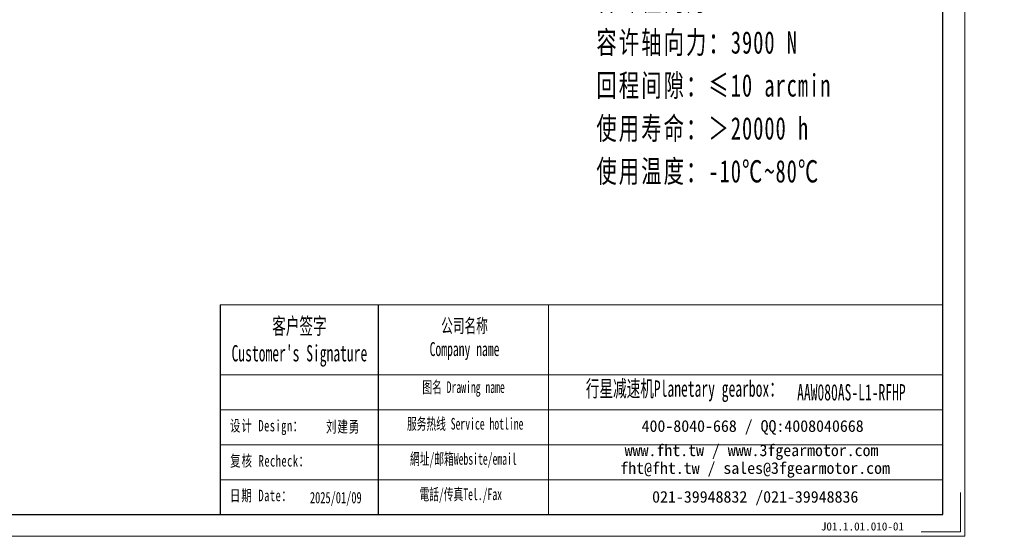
# Model space of a CAD drawing. Header units: millimetres. Extents: x -15 to 590, y -8 to 408.
# Tile 5 of 6: x 274 to 590, y -8 to 158. Entities that reach past the tile are written whole.
import ezdxf

# ---------------------------------------------------------------- set-up
doc = ezdxf.new("R2010")
doc.units = ezdxf.units.MM
doc.layers.add('6文字层', color=3, linetype='Continuous')
doc.layers.add('7标注层', color=4, linetype='Continuous')
for name, color, linetype, lineweight in [('SLD-0', 7, 'Continuous', 18), ('图框_外框线', 7, 'Continuous', 18), ('尺寸线层', 3, 'Continuous', 18)]:
    doc.layers.add(name, color=color, linetype=linetype, lineweight=lineweight)
doc.styles.add('SLDTEXTSTYLE4', font='SimSun.ttf', dxfattribs={"width": 0.611111})
doc.styles.get("Standard").update_dxf_attribs({"font": 'SimSun.ttf'})
doc.styles.add('标准', font='txt', dxfattribs={"width": 0.667})
doc.styles.add('样式 1', font='SimSun.ttf')

msp = doc.modelspace()

# ---------------------------------------------------------------- linework, layer by layer
msp.add_line((388.89264, 65.90428), (388.89264, -1.48595))
at = {"layer": '7标注层', "color": 0}
msp.add_line((338.05724, 65.90428), (338.05724, -1.47442), dxfattribs=at)
at = {"layer": '图框_外框线'}
for p, q in [((338.05724, 65.90428), (388.89264, 65.90428)), ((388.89264, 65.90428), (388.89264, -1.47442)), ((388.89264, 65.90428), (570.38961, 65.90428)), ((443.66435, 65.90428), (443.66435, -1.47442)), ((338.05724, 43.41995), (388.89264, 43.41995)), ((388.89264, 43.41995), (570.38961, 43.41995)), ((338.05724, 32.17779), (570.38961, 32.17779)), ((338.05724, 20.93563), (570.38961, 20.93563)), ((338.05724, 9.69346), (570.38961, 9.69346))]:
    msp.add_line(p, q, dxfattribs=at)
at = {"layer": '图框_外框线', "color": 3}
msp.add_lwpolyline([(-12.15325, -8.49301), (577.4082, -8.49301), (577.4082, 408.41115), (-12.15325, 408.41115)], close=True, dxfattribs=at)
at = {"layer": '图框_外框线', "color": 3, "lineweight": 25}
msp.add_lwpolyline([(22.93969, -1.47442), (570.38961, -1.47442), (570.38961, 401.39257), (22.93969, 401.39257)], close=True, dxfattribs=at)
at = {"layer": '图框_外框线', "color": 3}
msp.add_lwpolyline([(576.00448, 5.54416), (576.00448, -7.0893), (563.37102, -7.0893)], dxfattribs=at)

# ---------------------------------------------------------------- texts
at = {"layer": '6文字层', "insert": (531.15404, -4.0032), "char_height": 2.6177155, "width": 45.343464, "attachment_point": 1, "style": '样式 1'}
msp.add_mtext('J01.1.01.010-01', dxfattribs=at)
at = {"layer": 'SLD-0', "color": 1, "attachment_point": 2}
for s, insert, char_height, width, style in [("{\\fSimSun|b1|i0|c134|p2;客户签字\\PCustomer's Signature}", (363.56256, 61.74459), 5.2463425, 65.2650422, 'SLDTEXTSTYLE4'), ('{\\fSimSun|b1|i0|c134|p2;公司名称\\PCompany name}', (416.62588, 61.46609), 4.496865, 58.2203617, 'SLDTEXTSTYLE4'), ('{\\fSimSun|b1|i0|c134|p2;图名 Drawing name}', (416.31849, 41.34762), 3.7473875, 47.9241563, 'SLDTEXTSTYLE4'), ('{\\fSimSun|b1|i0|c134|p2;  \\H1.1667x;行星减速机Planetary gearbox\\fSimSun|b0|i0|c134|p2;：}', (485.40393, 41.63668), 4.496865, 70.7250747, 'SLDTEXTSTYLE4'), ('\\pt26.23171;AAW080AS-L1-RFHP', (540.96077, 40.44274), 5.2463425, 38.1801526, 'SLDTEXTSTYLE4'), ('{\\fNSimSun|b0|i0|c134|p49;\\T1.1;设计 \\fNSimSun|b0|i0|c0|p49;Design\\fNSimSun|b0|i0|c134|p49;：}', (353.13503, 28.91463), 3.6648017, 33.4771374, '标准'), ('{\\fSimSun|b0|i0|c134|p2;\\T1.1;刘建勇}', (377.61702, 28.56603), 3.6648017, 33.4771374, '标准'), ('{\\fSimSun|b1|i0|c134|p2;服务热线 Service hotline}', (416.8499, 29.56403), 3.7473875, 53.392114, 'SLDTEXTSTYLE4'), ('{\\fNSimSun|b0|i0|c134|p49;\\T1.1;复核 \\fNSimSun|b0|i0|c0|p49;Recheck\\fNSimSun|b0|i0|c134|p49;：}', (354.12306, 17.61175), 3.6648017, 33.4771374, '标准'), ('{\\fSimSun|b1|i0|c134|p2;網址/邮箱Website/email}', (416.2664, 18.27374), 3.7473875, 55.5761652, 'SLDTEXTSTYLE4'), ('{\\fNSimSun|b0|i0|c134|p49;\\T1.1;日期 Date：}', (351.32153, 6.46698), 3.6648017, 33.4771374, '标准'), ('{\\fSimSun|b1|i0|c134|p2;電話/传真Tel./Fax}', (415.42681, 6.89542), 3.7473875, 56.2445836, 'SLDTEXTSTYLE4'), ('{\\fNSimSun|b0|i0|c134|p49;2025/01/09}', (375.2542, 5.78552), 3.6648017, 33.4771374, '标准')]:
    msp.add_mtext(s, dxfattribs=dict(at, insert=insert, char_height=char_height, width=width, style=style))
at = {"layer": 'SLD-0', "color": 1, "char_height": 3.7473875, "attachment_point": 2}
for s, insert, width in [('{\\fSimSun|b1|i0|c134|p2;400-8040-668 / QQ:4008040668}', (509.22442, 28.848), 109.1067216), ('{\\fSimSun|b1|i0|c134|p2;www.fht.tw / www.3fgearmotor.com }', (508.87889, 21.04269), 109.2295456), ('\\pt44.96865;{\\fSimSun|b1|i0|c134|p2;fht@fht.tw / sales@3fgearmotor.com }', (510.02094, 15.33641), 109.2295456), ('{\\fSimSun|b1|i0|c134|p2;021-39948832 /021-39948836 }', (510.06013, 6.07609), 83.405021)]:
    msp.add_mtext(s, dxfattribs=dict(at, insert=insert, width=width))
at = {"layer": '尺寸线层', "insert": (458.98801, 236.77482), "char_height": 4.2, "width": 107.2555159, "attachment_point": 1, "line_spacing_factor": 1.15057, "style": '标准'}
msp.add_mtext('{\\fNSimSun|b0|i0|c134|p49;\\H1.71429x;\\T1.1;性能参数：\\P减速比：1:6-20\\P额定输出力矩：49-78.5 N.m\\P最大加速力矩：2.5倍额定扭矩\\P额定输入转速：3000 rpm\\P容许径向力：3900 N\\P容许轴向力：3900 N\\P回程间隙：≤10 arcmin\\P使用寿命：＞20000 h\\P使用温度：-10℃~80℃}', dxfattribs=at)

doc.saveas('drawing.dxf')
